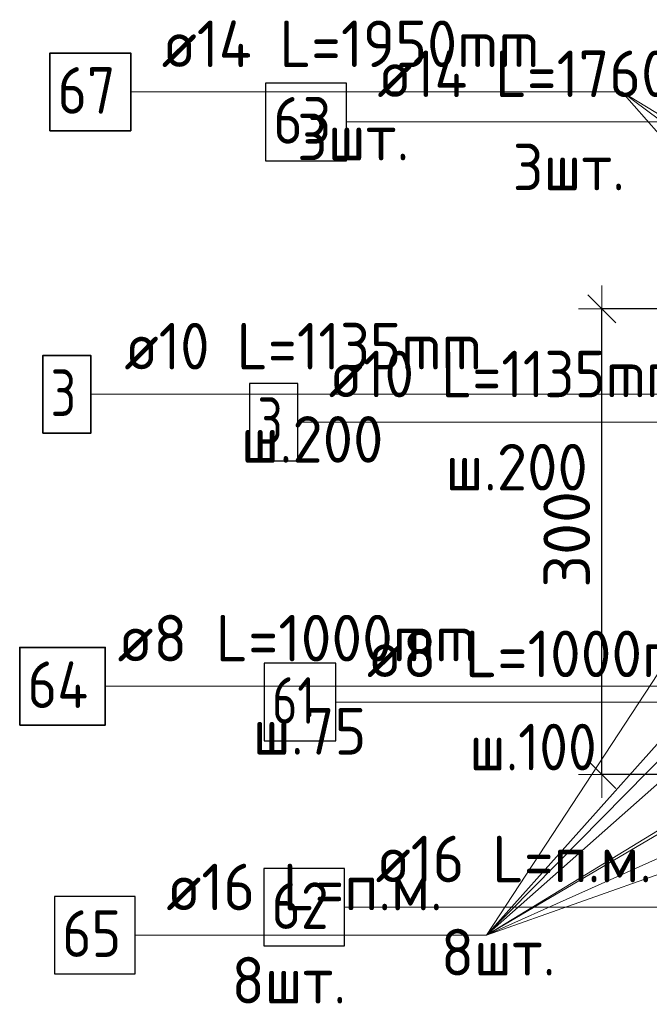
# Model space of a CAD drawing. Header units: metres. Extents: x -38 to 100, y -15 to 21.
# Tile 130 of 246: x 71.664 to 72.069, y 4.241 to 4.875. Entities that reach past the tile are written whole.
import ezdxf

# ---------------------------------------------------------------- set-up
doc = ezdxf.new("R2010")
doc.units = ezdxf.units.M
doc.header["$PDMODE"] = 65
for name, color, linetype, lineweight in [('XR$3$Арм.стержн. Арматура края', 96, 'Continuous', 35), ('XR$3$Арм.стержн. Доп. арматура', 180, 'Continuous', 35), ('XR$3$Арм.стержн. Хомут', 240, 'Continuous', 35), ('XR$3$Арм.стержн.горизонт. 1', 180, 'Continuous', 35), ('XR$6$Арм.стержн. Арматура края', 96, 'Continuous', 35), ('XR$6$Арм.стержн. Доп. арматура', 180, 'Continuous', 35), ('XR$6$Арм.стержн. Хомут', 240, 'Continuous', 35), ('XR$6$Арм.стержн.горизонт. 1', 180, 'Continuous', 35), ('XR$6$Размерная линия (1)', 7, 'Continuous', 13)]:
    doc.layers.add(name, color=color, linetype=linetype, lineweight=lineweight)
doc.styles.add('ISOCPEUR', font='txt')
doc.dimstyles.new('DIMSTYLE_12', dxfattribs={"dimtxt": 0.03, "dimasz": 0.03, "dimexe": 0, "dimexo": 0, "dimgap": 0.015, "dimtad": 2, "dimdec": 0, "dimlfac": 1000, "dimrnd": 1, "dimzin": 12, "dimdsep": 46, "dimtxsty": 'ISOCPEUR', "dimblk1": 'ALL_ML_STRICH', "dimblk2": 'ALL_ML_STRICH', "dimsah": 1, "dimcen": 0, "dimclrd": 7, "dimclre": 256, "dimclrt": 7, "dimadec": 0, "dimazin": 0, "dimtfac": 1, "dimtdec": 0, "dimtix": 1, "dimtmove": 2, "dimatfit": 3, "dimfxl": 0, "dimtzin": 0, "dimlwd": 0, "dimlwe": -3, "dimarcsym": 0})

# ---------------------------------------------------------------- blocks, each defined once
blk = doc.blocks.new('ALL_ML_STRICH')
at = {"color": 0, "linetype": 'ByBlock', "lineweight": -2}
for p, q in [((0, -0.5), (0, 0.5)), ((-0.3, -0.3), (0.3, 0.3)), ((-1, 0), (0.5, 0))]:
    blk.add_line(p, q, dxfattribs=at)
blk = doc.blocks.new('*D725')
at = {"layer": 'DEFPOINTS', "color": 7, "linetype": 'Continuous', "lineweight": 13, "transparency": 33554687}
for p in [(72.15834, 4.68864), (72.038, 4.38864), (72.1583, 4.38864)]:
    blk.add_point(p, dxfattribs=at)
at = {"layer": 'XR$6$Размерная линия (1)', "color": 9, "linetype": 'Continuous', "lineweight": -2, "true_color": 0xc7c7c7, "transparency": 33554687}
for p, q in [((72.13834, 4.68864), (72.038, 4.68864)), ((72.1383, 4.38864), (72.038, 4.38864))]:
    blk.add_line(p, q, dxfattribs=at)
at = {"layer": 'XR$6$Размерная линия (1)', "color": 7, "linetype": 'Continuous', "lineweight": -2, "transparency": 33554687}
blk.add_line((72.038, 4.38864), (72.038, 4.68864), dxfattribs=at)
at = {"layer": 'XR$6$Размерная линия (1)', "color": 7, "linetype": 'Continuous', "lineweight": 13, "transparency": 33554687, "xscale": 0.03, "yscale": 0.03, "zscale": 0.03}
for p, rotation in [((72.038, 4.68864), 90), ((72.038, 4.38864), 270)]:
    blk.add_blockref('ALL_ML_STRICH', p, dxfattribs=dict(at, rotation=rotation))
at = {"layer": 'XR$6$Размерная линия (1)', "color": 7, "linetype": 'Continuous', "lineweight": 13, "transparency": 33554687, "insert": (72.0155, 4.54014), "char_height": 0.03, "width": 0.09, "attachment_point": 5, "rotation": 90, "style": 'ISOCPEUR'}
blk.add_mtext('\\A1;{300}', dxfattribs=at)

msp = doc.modelspace()

# ---------------------------------------------------------------- linework, layer by layer
at = {"layer": 'XR$3$Арм.стержн. Арматура края', "color": 7, "linetype": 'Continuous', "lineweight": 13, "transparency": 33554687}
msp.add_line((71.84244, 4.61561), (72.14944, 4.61561), dxfattribs=at)
at = {"layer": 'XR$3$Арм.стержн. Арматура края', "color": 7, "linetype": 'Continuous', "lineweight": 25, "transparency": 33554687}
msp.add_lwpolyline([(71.81144, 4.59061), (71.84244, 4.59061), (71.84244, 4.64061), (71.81144, 4.64061), (71.81144, 4.59061)], dxfattribs=at)
at = {"layer": 'XR$3$Арм.стержн. Доп. арматура', "color": 7, "linetype": 'Continuous', "lineweight": 13, "transparency": 33554687}
msp.add_line((71.87373, 4.80895), (72.18973, 4.80895), dxfattribs=at)
at = {"layer": 'XR$3$Арм.стержн. Доп. арматура', "color": 7, "linetype": 'Continuous', "lineweight": 25, "transparency": 33554687}
msp.add_lwpolyline([(71.82173, 4.78395), (71.87373, 4.78395), (71.87373, 4.83395), (71.82173, 4.83395), (71.82173, 4.78395)], dxfattribs=at)
at = {"layer": 'XR$3$Арм.стержн. Хомут', "color": 7, "linetype": 'Continuous', "lineweight": 13, "transparency": 33554687}
msp.add_line((71.86694, 4.4354), (72.14994, 4.4354), dxfattribs=at)
at = {"layer": 'XR$3$Арм.стержн. Хомут', "color": 7, "linetype": 'Continuous', "lineweight": 25, "transparency": 33554687}
msp.add_lwpolyline([(71.82094, 4.4104), (71.86694, 4.4104), (71.86694, 4.4604), (71.82094, 4.4604), (71.82094, 4.4104)], dxfattribs=at)
at = {"layer": 'XR$3$Арм.стержн.горизонт. 1', "color": 7, "linetype": 'Continuous', "lineweight": 13, "transparency": 33554687}
msp.add_line((71.87258, 4.3033), (72.09858, 4.3033), dxfattribs=at)
at = {"layer": 'XR$3$Арм.стержн.горизонт. 1', "color": 7, "linetype": 'Continuous', "lineweight": 25, "transparency": 33554687}
msp.add_lwpolyline([(71.82058, 4.2783), (71.87258, 4.2783), (71.87258, 4.3283), (71.82058, 4.3283), (71.82058, 4.2783)], dxfattribs=at)
at = {"layer": 'XR$6$Арм.стержн. Арматура края', "color": 7, "linetype": 'Continuous', "lineweight": 13, "transparency": 33554687}
for p, q in [((71.70943, 4.63354), (72.01943, 4.63354)), ((72.01943, 4.63354), (72.1883, 4.63354))]:
    msp.add_line(p, q, dxfattribs=at)
at = {"layer": 'XR$6$Арм.стержн. Арматура края', "color": 7, "linetype": 'Continuous', "lineweight": 35, "transparency": 33554687}
msp.add_lwpolyline([(71.67843, 4.60854), (71.70943, 4.60854), (71.70943, 4.65854), (71.67843, 4.65854), (71.67843, 4.60854)], dxfattribs=at)
at = {"layer": 'XR$6$Арм.стержн. Доп. арматура', "color": 7, "linetype": 'Continuous', "lineweight": 13, "transparency": 33554687}
for p, q in [((71.73496, 4.82825), (72.05096, 4.82825)), ((72.05096, 4.82825), (72.3533, 4.64364)), ((72.05096, 4.82825), (72.29823, 4.64364)), ((72.05096, 4.82825), (72.2133, 4.64364))]:
    msp.add_line(p, q, dxfattribs=at)
at = {"layer": 'XR$6$Арм.стержн. Доп. арматура', "color": 7, "linetype": 'Continuous', "lineweight": 35, "transparency": 33554687}
msp.add_lwpolyline([(71.68296, 4.80325), (71.73496, 4.80325), (71.73496, 4.85325), (71.68296, 4.85325), (71.68296, 4.80325)], dxfattribs=at)
at = {"layer": 'XR$6$Арм.стержн. Хомут', "color": 7, "linetype": 'Continuous', "lineweight": 13, "transparency": 33554687}
for p, q in [((71.71857, 4.44554), (72.00457, 4.44554)), ((72.00457, 4.44554), (72.18727, 4.44554))]:
    msp.add_line(p, q, dxfattribs=at)
at = {"layer": 'XR$6$Арм.стержн. Хомут', "color": 7, "linetype": 'Continuous', "lineweight": 35, "transparency": 33554687}
msp.add_lwpolyline([(71.66357, 4.42054), (71.71857, 4.42054), (71.71857, 4.47054), (71.66357, 4.47054), (71.66357, 4.42054)], dxfattribs=at)
at = {"layer": 'XR$6$Арм.стержн.горизонт. 1', "color": 7, "linetype": 'Continuous', "lineweight": 13, "transparency": 33554687}
for p, q in [((71.96391, 4.28527), (72.3683, 4.64364)), ((71.96391, 4.28527), (72.1983, 4.64364)), ((71.96391, 4.28527), (72.28323, 4.64364)), ((71.96391, 4.28527), (72.36834, 4.52364)), ((71.96391, 4.28527), (72.19827, 4.52364)), ((71.96391, 4.28527), (72.19827, 4.42864)), ((71.96391, 4.28527), (72.28327, 4.42864)), ((71.96391, 4.28527), (72.36834, 4.42864)), ((71.73791, 4.28527), (71.96391, 4.28527))]:
    msp.add_line(p, q, dxfattribs=at)
at = {"layer": 'XR$6$Арм.стержн.горизонт. 1', "color": 7, "linetype": 'Continuous', "lineweight": 25, "transparency": 33554687}
msp.add_lwpolyline([(71.68591, 4.26027), (71.73791, 4.26027), (71.73791, 4.31027), (71.68591, 4.31027), (71.68591, 4.26027)], dxfattribs=at)

# ---------------------------------------------------------------- texts
at = {"layer": 'XR$3$Арм.стержн. Арматура края', "color": 7, "linetype": 'Continuous', "lineweight": 25, "transparency": 33554687, "char_height": 0.03, "attachment_point": 7, "style": 'ISOCPEUR'}
for s, insert, width in [('\\W0.92;ø10 L=1135mm ', (71.86244, 4.63161), 0.2806692), ('\\W0.78;3', (71.81644, 4.60161), 0.0326407), ('\\W0.95;ш.200 ', (71.93744, 4.57161), 0.1311996)]:
    msp.add_mtext(s, dxfattribs=dict(at, insert=insert, width=width))
at = {"layer": 'XR$3$Арм.стержн. Доп. арматура', "color": 7, "linetype": 'Continuous', "lineweight": 25, "transparency": 33554687, "char_height": 0.03, "attachment_point": 7, "style": 'ISOCPEUR'}
for s, insert, width in [('\\W0.94;ø14 L=1760mm ', (71.89373, 4.82495), 0.2899764), ('\\W0.87;63', (71.82673, 4.79495), 0.0550812), ('\\W0.94;3шт. ', (71.98073, 4.76495), 0.1161286)]:
    msp.add_mtext(s, dxfattribs=dict(at, insert=insert, width=width))
at = {"layer": 'XR$3$Арм.стержн. Хомут', "color": 7, "linetype": 'Continuous', "lineweight": 25, "transparency": 33554687, "char_height": 0.03, "attachment_point": 7, "style": 'ISOCPEUR'}
for s, insert, width in [('\\W0.96;ø8 L=1000mm ', (71.88694, 4.4514), 0.2722217), ('\\W0.75;61', (71.82594, 4.4214), 0.0472281), ('\\W0.90;ш.100 ', (71.95294, 4.3914), 0.1244867)]:
    msp.add_mtext(s, dxfattribs=dict(at, insert=insert, width=width))
at = {"layer": 'XR$3$Арм.стержн.горизонт. 1', "color": 7, "linetype": 'Continuous', "lineweight": 25, "transparency": 33554687, "char_height": 0.03, "attachment_point": 7, "style": 'ISOCPEUR'}
for s, insert, width in [('\\W0.94;ø16 L=п.м.', (71.89258, 4.3193), 0.1999832), ('\\W0.87;62', (71.82558, 4.2893), 0.0550811), ('\\W0.94;8шт. ', (71.93458, 4.2593), 0.1161286)]:
    msp.add_mtext(s, dxfattribs=dict(at, insert=insert, width=width))
at = {"layer": 'XR$6$Арм.стержн. Арматура края', "color": 7, "linetype": 'Continuous', "lineweight": 25, "transparency": 33554687, "char_height": 0.03, "attachment_point": 7, "style": 'ISOCPEUR'}
for s, insert, width in [('\\W0.92;ø10 L=1135mm ', (71.73093, 4.64954), 0.2806692), ('\\W0.78;3', (71.68343, 4.61954), 0.0326407), ('\\W0.95;ш.200 ', (71.80593, 4.58954), 0.1311996)]:
    msp.add_mtext(s, dxfattribs=dict(at, insert=insert, width=width))
at = {"layer": 'XR$6$Арм.стержн. Доп. арматура', "color": 7, "linetype": 'Continuous', "lineweight": 25, "transparency": 33554687, "char_height": 0.03, "attachment_point": 7, "style": 'ISOCPEUR'}
for s, insert, width in [('\\W0.94;ø14 L=1950mm ', (71.75496, 4.84425), 0.2899764), ('\\W0.87;67', (71.68796, 4.81425), 0.0550812), ('\\W0.94;3шт. ', (71.84196, 4.78425), 0.1161286)]:
    msp.add_mtext(s, dxfattribs=dict(at, insert=insert, width=width))
at = {"layer": 'XR$6$Арм.стержн. Хомут', "color": 7, "linetype": 'Continuous', "lineweight": 25, "transparency": 33554687, "char_height": 0.03, "attachment_point": 7, "style": 'ISOCPEUR'}
for s, insert, width in [('\\W0.96;ø8 L=1000mm ', (71.72657, 4.46154), 0.2722217), ('\\W0.88;64', (71.66857, 4.43154), 0.0581993), ('\\W0.94;ш.75 ', (71.81357, 4.40154), 0.1100665)]:
    msp.add_mtext(s, dxfattribs=dict(at, insert=insert, width=width))
at = {"layer": 'XR$6$Арм.стержн.горизонт. 1', "color": 7, "linetype": 'Continuous', "lineweight": 25, "transparency": 33554687, "char_height": 0.03, "attachment_point": 7, "style": 'ISOCPEUR'}
for s, insert, width in [('\\W0.94;ø16 L=п.м.', (71.75791, 4.30127), 0.1999831), ('\\W0.87;65', (71.69091, 4.27127), 0.0550812), ('\\W0.94;8шт. ', (71.79991, 4.24127), 0.1161285)]:
    msp.add_mtext(s, dxfattribs=dict(at, insert=insert, width=width))

# ---------------------------------------------------------------- dimensions: what is measured, and where the dimension line sits
at = {"layer": 'XR$6$Размерная линия (1)', "color": 7, "linetype": 'Continuous', "lineweight": 13, "transparency": 33554687}
dim = msp.add_linear_dim(base=(72.038, 4.68864), p1=(72.1383, 4.38864), p2=(72.13834, 4.68864), angle=90, dimstyle='DIMSTYLE_12', override={"dimpost": '<>', "dimclrd": 7, "dimclre": 9, "dimclrt": 7, "dimlwd": 0, "dimlwe": 65533}, dxfattribs=at)
dim.commit()
dim.dimension.update_dxf_attribs({"geometry": '*D725', "text_midpoint": (72.0155, 4.54014), "dimtype": 160})

doc.saveas('drawing.dxf')
